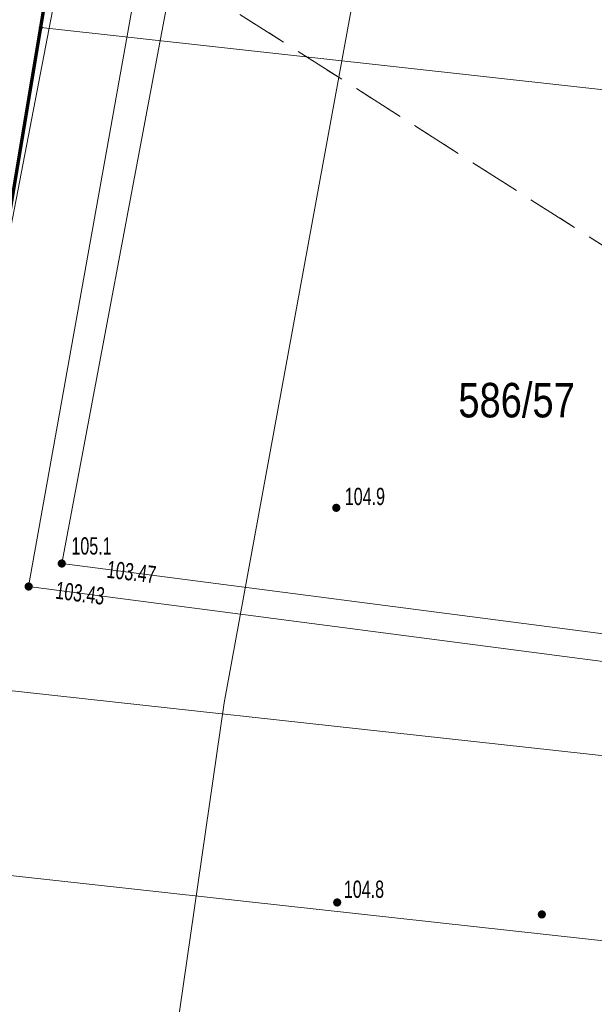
# Model space of a CAD drawing. Header units: inches. Extents: x 6497603 to 6502483, y 5925790 to 5934357.
# Tile 200 of 256: x 6500979 to 6501004, y 5926470 to 5926512. Entities that reach past the tile are written whole.
import ezdxf
from ezdxf.enums import TextEntityAlignment as Align

# ---------------------------------------------------------------- set-up
doc = ezdxf.new("R2010")
doc.units = ezdxf.units.IN
doc.header["$MEASUREMENT"] = 0
for name, pattern in [('219-1000', [0, 0]), ('egkk-1000', [3, 2.25, -0.75]), ('egug-1000', [1.5, 0.75, -0.75])]:
    doc.linetypes.add(name, pattern=pattern)
for name, color, linetype in [('203-punkt graniczny', 7, 'Continuous'), ('211-numer działki ewidencyjnej', 7, 'Continuous'), ('217-kontur klasyfikacyjny', 7, 'Continuous'), ('218-kontur użytku gruntowego', 7, 'Continuous'), ('219-działka ewidencyjna', 7, 'Continuous'), ('pikieta naturalna', 7, 'Continuous'), ('pikieta naturalna-Atr2', 7, 'Continuous'), ('przewód kanalizacyjny', 7, 'Continuous'), ('przewód telekomunikacyjny podziemny', 7, 'Continuous'), ('przewód wodociągowy', 7, 'Continuous'), ('rzędna', 7, 'Continuous'), ('rzędna-Atr2', 7, 'Continuous')]:
    doc.layers.add(name, color=color, linetype=linetype)
doc.styles.get("Standard").update_dxf_attribs({"font": 'arial.ttf'})

# ---------------------------------------------------------------- blocks, each defined once
blk = doc.blocks.new('203')
at = {"linetype": 'Continuous', "lineweight": 0}
h = blk.add_hatch(color=0, dxfattribs=at)
edge = h.paths.add_edge_path()
edge.add_arc((0, 0), 0.09, 0, 360)
blk = doc.blocks.new('PW01')
at = {"linetype": 'Continuous', "lineweight": 13}
h = blk.add_hatch(color=0, dxfattribs=at)
edge = h.paths.add_edge_path()
edge.add_arc((0, 0), 0.18, 0, 360)

msp = doc.modelspace()

# ---------------------------------------------------------------- linework, layer by layer
at = {"color": 6, "lineweight": 70}
msp.add_lwpolyline([(6500973.53, 5926475.25), (6500978.247, 5926503.835), (6500980.53, 5926517.48), (6500984.541, 5926541.433), (6500987.622, 5926558.382), (6500989.197, 5926569.209), (6500990.613, 5926577.773), (6500993.84, 5926597.08), (6500998.11, 5926622.62), (6501002.854, 5926651.083), (6501004.73, 5926664.74), (6501012.001, 5926705.671), (6501019.077, 5926747.779), (6501021.004, 5926759.578), (6501025.838, 5926782.648)], dxfattribs=at)
at = {"layer": '217-kontur klasyfikacyjny', "color": 3, "linetype": 'egkk-1000', "lineweight": 18, "flags": 128}
for points in [[(6500980.53, 5926517.48), (6500973.53, 5926475.65)], [(6501043.32, 5926477.52), (6500980.53, 5926517.48)]]:
    msp.add_lwpolyline(points, dxfattribs=at)
at = {"layer": '218-kontur użytku gruntowego', "color": 3, "linetype": 'egug-1000', "lineweight": 18, "flags": 128}
for points in [[(6500980.53, 5926517.48), (6500973.53, 5926475.65)], [(6501043.32, 5926477.52), (6500980.53, 5926517.48)]]:
    msp.add_lwpolyline(points, dxfattribs=at)
at = {"layer": '219-działka ewidencyjna', "color": 3, "linetype": '219-1000', "lineweight": 18, "flags": 128}
for points in [[(6500979.61, 5926511.98), (6500984.35, 5926540.33)], [(6500975.35, 5926486.5), (6500979.61, 5926511.98)], [(6500979.61, 5926511.98), (6501022.18, 5926507.28)], [(6500977.84, 5926483.21), (6501019.04, 5926478.7)], [(6500973.53, 5926475.65), (6501111.1, 5926460.52)]]:
    msp.add_lwpolyline(points, dxfattribs=at)
at = {"layer": 'przewód kanalizacyjny', "color": 34, "linetype": 'Continuous', "lineweight": 18, "flags": 128}
msp.add_lwpolyline([(6501003.95, 5927073.51), (6501025.81, 5926978.07), (6501035.87, 5926937.23), (6501039.66, 5926890.33), (6501042.57, 5926877.1), (6501036.67, 5926815.74), (6501025.75, 5926759.78), (6501010.3, 5926664.16), (6500995.69, 5926573.15), (6500985.69, 5926516.13), (6500980.52, 5926488.69), (6501036.78, 5926481.38)], dxfattribs=at)
at = {"layer": 'przewód telekomunikacyjny podziemny', "color": 30, "linetype": 'Continuous', "lineweight": 18, "flags": 128}
for points in [[(6501044.69, 5926815.36), (6501035.71, 5926766.18), (6501027.74, 5926718.85), (6501020.68, 5926671.15), (6501011.26, 5926622.96), (6501003.43, 5926574.72), (6500995.72, 5926526.99), (6500987.58, 5926482.63), (6500981.59, 5926441.29), (6500972.21, 5926403.46)], [(6500990.65, 5926665.04), (6500987.45, 5926640.45), (6500986.95, 5926634.29), (6500986.01, 5926631.95), (6500983.85, 5926619.57), (6500998.55, 5926617.08), (6500997.31, 5926609.2), (6500995.49, 5926594.85), (6500991.8, 5926572.67), (6500987.21, 5926551.13), (6500982.75, 5926526.41), (6500978.16, 5926502.55), (6500973.52, 5926479.09), (6500971.89, 5926467.87), (6500969.86, 5926456.4), (6500967.19, 5926441.32), (6500964.2, 5926424.48), (6500961.05, 5926407.01)]]:
    msp.add_lwpolyline(points, dxfattribs=at)
at = {"layer": 'przewód wodociągowy', "color": 5, "linetype": 'Continuous', "lineweight": 18, "flags": 128}
msp.add_lwpolyline([(6501009.27, 5926663.27), (6501003.13, 5926626.99), (6501002.42, 5926622.82), (6500994.65, 5926575.27), (6500988.11, 5926538.08), (6500979.08, 5926487.69), (6501036.8, 5926480.16)], dxfattribs=at)

# ---------------------------------------------------------------- block references
at = {"layer": '203-punkt graniczny', "color": 7, "linetype": 'Continuous', "lineweight": 18}
msp.add_blockref('203', (6500979.61, 5926511.98), dxfattribs=at)
at = {"layer": 'pikieta naturalna', "color": 7, "linetype": 'Continuous', "lineweight": 13}
for p in [(6500992.46, 5926491.11), (6500980.52, 5926488.69), (6500979.08, 5926487.69), (6500992.5, 5926473.96), (6501001.4, 5926473.44)]:
    msp.add_blockref('PW01', p, dxfattribs=at)
at = {"layer": 'rzędna', "color": 34, "linetype": 'Continuous', "lineweight": 18}
msp.add_blockref('PW01', (6500980.52, 5926488.69), dxfattribs=at)
at = {"layer": 'rzędna', "color": 5, "linetype": 'Continuous', "lineweight": 18}
msp.add_blockref('PW01', (6500979.08, 5926487.69), dxfattribs=at)

# ---------------------------------------------------------------- texts
at = {"layer": '211-numer działki ewidencyjnej', "color": 3, "linetype": 'Continuous', "lineweight": 18, "width": 0.79}
msp.add_text('586/57', height=1.5, dxfattribs=at).set_placement((6500997.77, 5926496.54), align=Align.TOP_LEFT)
at = {"layer": 'pikieta naturalna-Atr2', "color": 7, "width": 0.667}
for s, p in [('104.9', (6500992.83, 5926491.23)), ('105.1', (6500980.94, 5926489.08)), ('104.8', (6500992.79, 5926474.16))]:
    msp.add_text(s, height=0.75, dxfattribs=at).set_placement(p)
at = {"layer": 'rzędna-Atr2', "color": 34, "width": 0.667}
msp.add_text('103.47', height=0.75, rotation=353.198, dxfattribs=at).set_placement((6500982.49, 5926488.45), align=Align.MIDDLE_LEFT)
at = {"layer": 'rzędna-Atr2', "color": 5, "width": 0.667}
msp.add_text('103.43', height=0.75, rotation=352.567, dxfattribs=at).set_placement((6500980.26, 5926487.54), align=Align.MIDDLE_LEFT)

doc.saveas('drawing.dxf')
